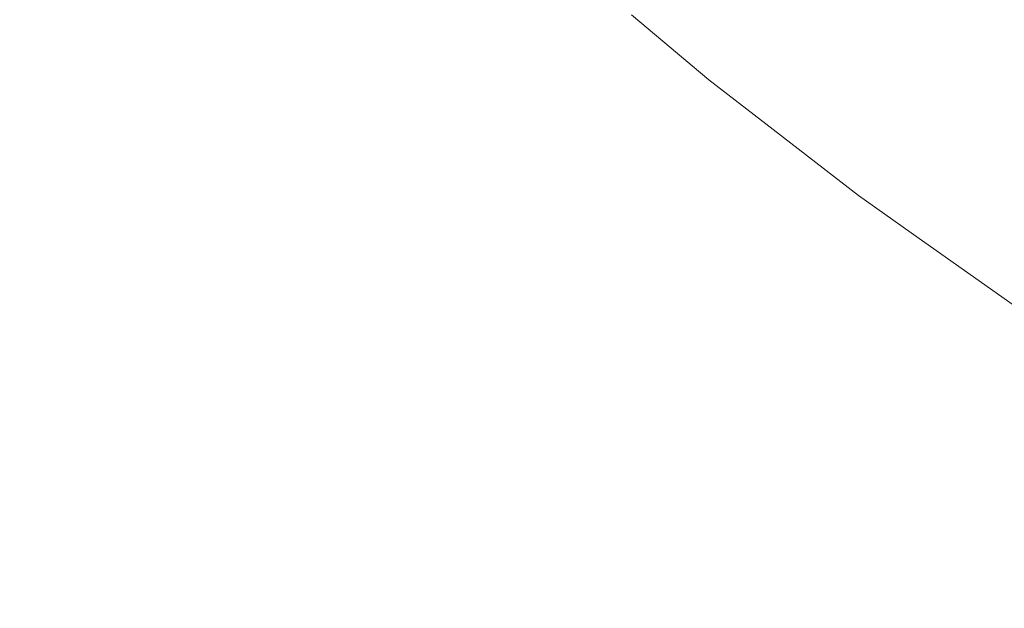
# Model space of a CAD drawing. Header units: centimetres. Extents: x -26 to 27.3, y 37.2 to 39.
# Tile 125 of 256: x -8.0163 to -7.9721, y 37.5208 to 37.5472. Entities that reach past the tile are written whole.
import ezdxf

# ---------------------------------------------------------------- set-up
doc = ezdxf.new("R2010")
doc.units = ezdxf.units.CM
doc.header["$LTSCALE"] = 2.54
doc.layers.add('Lucido design-1', color=7, linetype='Continuous')

# ---------------------------------------------------------------- blocks, each defined once
blk = doc.blocks.new('Gruppo-6-1')
at = {"color": 7, "linetype": 'Continuous', "lineweight": 9}
for points in [[(-25.859734, 38.900112, -349.282667), (-25.859734, 37.300112, -349.282667), (27.240266, 37.300112, -349.282667), (27.240266, 38.900112, -349.282667)], [(-25.859734, 38.900112, -373.24943), (-25.859734, 37.300112, -373.24943), (27.240266, 37.300112, -373.24943), (27.240266, 38.900112, -373.24943)]]:
    blk.add_3dface(points, dxfattribs=at)
for points, invisible_edges in [([(-8.006665, 37.546807, -350.030801), (-8.013039, 37.553181, -350.030801), (-8.011685, 37.554479, -350.027215), (-8.005367, 37.548161, -350.027215)], 15), ([(-8.006665, 37.546807, -373.997564), (-8.013039, 37.553181, -373.997564), (-8.011685, 37.554479, -373.993978), (-8.005367, 37.548161, -373.993978)], 15), ([(-7.994825, 37.546618, -350.012247), (-8.001218, 37.55249, -350.012247), (-8.000448, 37.553293, -350.00838), (-7.99409, 37.547453, -350.00838)], 15), ([(-7.994825, 37.546618, -373.97901), (-8.001218, 37.55249, -373.97901), (-8.000448, 37.553293, -373.975143), (-7.99409, 37.547453, -373.975143)], 15), ([(-8.008063, 37.545348, -350.034311), (-8.014498, 37.551782, -350.034311), (-8.013039, 37.553181, -350.030801), (-8.006665, 37.546807, -350.030801)], 15), ([(-8.008063, 37.545348, -374.001074), (-8.014498, 37.551782, -374.001074), (-8.013039, 37.553181, -373.997564), (-8.006665, 37.546807, -373.997564)], 15), ([(-7.983435, 37.546911, -349.757992), (-7.989826, 37.552299, -349.757992), (-7.989103, 37.553119, -349.754038), (-7.982748, 37.547761, -349.754038)], 15), ([(-7.983435, 37.546911, -373.724755), (-7.989826, 37.552299, -373.724755), (-7.989103, 37.553119, -373.720802), (-7.982748, 37.547761, -373.720802)], 15), ([(-7.995663, 37.545666, -350.01607), (-8.002096, 37.551574, -350.01607), (-8.001218, 37.55249, -350.012247), (-7.994825, 37.546618, -350.012247)], 15), ([(-7.995663, 37.545666, -373.982833), (-8.002096, 37.551574, -373.982833), (-8.001218, 37.55249, -373.97901), (-7.994825, 37.546618, -373.97901)], 15), ([(-7.973646, 37.546093, -349.742473), (-7.98008, 37.551066, -349.742473), (-7.978992, 37.552413, -349.738739), (-7.972616, 37.547485, -349.738739)], 15), ([(-7.973646, 37.546093, -373.709236), (-7.98008, 37.551066, -373.709236), (-7.978992, 37.552413, -373.705502), (-7.972616, 37.547485, -373.705502)], 15), ([(-7.984019, 37.546187, -349.761983), (-7.99044, 37.551601, -349.761983), (-7.989826, 37.552299, -349.757992), (-7.983435, 37.546911, -349.757992)], 15), ([(-7.984019, 37.546187, -373.728746), (-7.99044, 37.551601, -373.728746), (-7.989826, 37.552299, -373.724755), (-7.983435, 37.546911, -373.724755)], 15), ([(-8.009561, 37.543785, -350.037741), (-8.01606, 37.550285, -350.037741), (-8.014498, 37.551782, -350.034311), (-8.008063, 37.545348, -350.034311)], 15), ([(-8.009561, 37.543785, -374.004504), (-8.01606, 37.550285, -374.004504), (-8.014498, 37.551782, -374.001074), (-8.008063, 37.545348, -374.001074)], 15), ([(-7.996604, 37.544597, -350.019843), (-8.003081, 37.550546, -350.019843), (-8.002096, 37.551574, -350.01607), (-7.995663, 37.545666, -350.01607)], 15), ([(-7.996604, 37.544597, -373.986606), (-8.003081, 37.550546, -373.986606), (-8.002096, 37.551574, -373.982833), (-7.995663, 37.545666, -373.982833)], 15), ([(-7.9845, 37.545592, -349.766006), (-7.990945, 37.551027, -349.766006), (-7.99044, 37.551601, -349.761983), (-7.984019, 37.546187, -349.761983)], 15), ([(-7.9845, 37.545592, -373.732769), (-7.990945, 37.551027, -373.732769), (-7.99044, 37.551601, -373.728746), (-7.984019, 37.546187, -373.728746)], 15), ([(-7.984876, 37.545126, -349.770053), (-7.991341, 37.550577, -349.770053), (-7.990945, 37.551027, -349.766006), (-7.9845, 37.545592, -349.766006)], 15), ([(-7.984876, 37.545126, -373.736816), (-7.991341, 37.550577, -373.736816), (-7.990945, 37.551027, -373.732769), (-7.9845, 37.545592, -373.732769)], 15), ([(-7.974582, 37.544826, -349.746272), (-7.981069, 37.549841, -349.746272), (-7.98008, 37.551066, -349.742473), (-7.973646, 37.546093, -349.742473)], 15), ([(-7.974582, 37.544826, -373.713035), (-7.981069, 37.549841, -373.713035), (-7.98008, 37.551066, -373.709236), (-7.973646, 37.546093, -373.709236)], 15), ([(-8.011155, 37.542122, -350.041082), (-8.017724, 37.548691, -350.041082), (-8.01606, 37.550285, -350.037741), (-8.009561, 37.543785, -350.037741)], 15), ([(-8.011155, 37.542122, -374.007845), (-8.017724, 37.548691, -374.007845), (-8.01606, 37.550285, -374.004504), (-8.009561, 37.543785, -374.004504)], 15), ([(-7.997645, 37.543414, -350.02356), (-8.004172, 37.549408, -350.02356), (-8.003081, 37.550546, -350.019843), (-7.996604, 37.544597, -350.019843)], 15), ([(-7.997645, 37.543414, -373.990324), (-8.004172, 37.549408, -373.990324), (-8.003081, 37.550546, -373.986606), (-7.996604, 37.544597, -373.986606)], 15), ([(-7.985315, 37.544583, -349.778192), (-7.991802, 37.550053, -349.778192), (-7.991627, 37.550252, -349.774117), (-7.985148, 37.54479, -349.774117)], 15), ([(-7.985315, 37.544583, -373.744955), (-7.991802, 37.550053, -373.744955), (-7.991627, 37.550252, -373.74088), (-7.985148, 37.54479, -373.74088)], 15), ([(-7.985148, 37.54479, -349.774117), (-7.991627, 37.550252, -349.774117), (-7.991341, 37.550577, -349.770053), (-7.984876, 37.545126, -349.770053)], 15), ([(-7.985148, 37.54479, -373.74088), (-7.991627, 37.550252, -373.74088), (-7.991341, 37.550577, -373.736816), (-7.984876, 37.545126, -373.736816)], 15), ([(-7.985689, 37.544119, -349.992612), (-7.992196, 37.549605, -349.992612), (-7.991986, 37.549844, -349.988627), (-7.985489, 37.544367, -349.988627)], 15), ([(-7.985689, 37.544119, -373.959375), (-7.992196, 37.549605, -373.959375), (-7.991986, 37.549844, -373.95539), (-7.985489, 37.544367, -373.95539)], 15), ([(-7.985489, 37.544367, -349.988627), (-7.991986, 37.549844, -349.988627), (-7.991881, 37.549963, -349.984639), (-7.98539, 37.54449, -349.984639)], 15), ([(-7.985489, 37.544367, -373.95539), (-7.991986, 37.549844, -373.95539), (-7.991881, 37.549963, -373.951402), (-7.98539, 37.54449, -373.951402)], 15), ([(-7.988844, 37.547427, -349.982667), (-7.985378, 37.544505, -349.982667), (-7.98539, 37.54449, -349.984639), (-7.991881, 37.549963, -349.984639)], 14), ([(-7.988844, 37.547427, -373.94943), (-7.985378, 37.544505, -373.94943), (-7.98539, 37.54449, -373.951402), (-7.991881, 37.549963, -373.951402)], 14), ([(-7.985377, 37.544506, -349.782122), (-7.991868, 37.549979, -349.782122), (-7.991802, 37.550053, -349.778192), (-7.985315, 37.544583, -349.778192)], 15), ([(-7.985377, 37.544506, -373.748885), (-7.991868, 37.549979, -373.748885), (-7.991802, 37.550053, -373.744955), (-7.985315, 37.544583, -373.744955)], 15), ([(-7.991868, 37.549979, -349.782122), (-7.985377, 37.544506, -349.782122), (-7.985378, 37.544505, -349.782667), (-7.988844, 37.547427, -349.782667)], 11), ([(-7.991868, 37.549979, -373.748885), (-7.985377, 37.544506, -373.748885), (-7.985378, 37.544505, -373.74943), (-7.988844, 37.547427, -373.74943)], 11), ([(-7.975425, 37.543687, -349.75013), (-7.981959, 37.548738, -349.75013), (-7.981069, 37.549841, -349.746272), (-7.974582, 37.544826, -349.746272)], 15), ([(-7.975425, 37.543687, -373.716893), (-7.981959, 37.548738, -373.716893), (-7.981069, 37.549841, -373.713035), (-7.974582, 37.544826, -373.713035)], 15), ([(-7.998787, 37.542117, -350.027215), (-8.005367, 37.548161, -350.027215), (-8.004172, 37.549408, -350.02356), (-7.997645, 37.543414, -350.02356)], 15), ([(-7.998787, 37.542117, -373.993978), (-8.005367, 37.548161, -373.993978), (-8.004172, 37.549408, -373.990324), (-7.997645, 37.543414, -373.990324)], 15), ([(-7.985989, 37.543747, -349.996586), (-7.992512, 37.549247, -349.996586), (-7.992196, 37.549605, -349.992612), (-7.985689, 37.544119, -349.992612)], 15), ([(-7.985989, 37.543747, -373.963349), (-7.992512, 37.549247, -373.963349), (-7.992196, 37.549605, -373.959375), (-7.985689, 37.544119, -373.959375)], 15), ([(-7.98639, 37.543252, -350.000543), (-7.992933, 37.548768, -350.000543), (-7.992512, 37.549247, -349.996586), (-7.985989, 37.543747, -349.996586)], 15), ([(-7.98639, 37.543252, -373.967306), (-7.992933, 37.548768, -373.967306), (-7.992512, 37.549247, -373.963349), (-7.985989, 37.543747, -373.963349)], 15), ([(-7.966037, 37.542832, -349.738739), (-7.972616, 37.547485, -349.738739), (-7.971495, 37.549001, -349.735076), (-7.964981, 37.544394, -349.735076)], 15), ([(-7.966037, 37.542832, -373.705502), (-7.972616, 37.547485, -373.705502), (-7.971495, 37.549001, -373.701839), (-7.964981, 37.544394, -373.701839)], 15), ([(-8.012869, 37.540334, -350.044379), (-8.019512, 37.546977, -350.044379), (-8.017724, 37.548691, -350.041082), (-8.011155, 37.542122, -350.041082)], 15), ([(-8.012869, 37.540334, -374.011142), (-8.019512, 37.546977, -374.011142), (-8.017724, 37.548691, -374.007845), (-8.011155, 37.542122, -374.007845)], 15), ([(-7.98689, 37.542632, -350.004477), (-7.993459, 37.54817, -350.004477), (-7.992933, 37.548768, -350.000543), (-7.98639, 37.543252, -350.000543)], 15), ([(-7.98689, 37.542632, -373.97124), (-7.993459, 37.54817, -373.97124), (-7.992933, 37.548768, -373.967306), (-7.98639, 37.543252, -373.967306)], 15), ([(-7.976172, 37.542678, -349.754038), (-7.982748, 37.547761, -349.754038), (-7.981959, 37.548738, -349.75013), (-7.975425, 37.543687, -349.75013)], 15), ([(-7.976172, 37.542678, -373.720802), (-7.982748, 37.547761, -373.720802), (-7.981959, 37.548738, -373.716893), (-7.975425, 37.543687, -373.716893)], 15), ([(-8.000026, 37.540709, -350.030801), (-8.006665, 37.546807, -350.030801), (-8.005367, 37.548161, -350.027215), (-7.998787, 37.542117, -350.027215)], 15), ([(-8.000026, 37.540709, -373.997564), (-8.006665, 37.546807, -373.997564), (-8.005367, 37.548161, -373.993978), (-7.998787, 37.542117, -373.993978)], 15), ([(-7.98749, 37.541889, -350.00838), (-7.99409, 37.547453, -350.00838), (-7.993459, 37.54817, -350.004477), (-7.98689, 37.542632, -350.004477)], 15), ([(-7.98749, 37.541889, -373.975143), (-7.99409, 37.547453, -373.975143), (-7.993459, 37.54817, -373.97124), (-7.98689, 37.542632, -373.97124)], 15), ([(-7.976822, 37.541799, -349.757992), (-7.983435, 37.546911, -349.757992), (-7.982748, 37.547761, -349.754038), (-7.976172, 37.542678, -349.754038)], 15), ([(-7.976822, 37.541799, -373.724755), (-7.983435, 37.546911, -373.724755), (-7.982748, 37.547761, -373.720802), (-7.976172, 37.542678, -373.720802)], 15), ([(-7.988189, 37.541023, -350.012247), (-7.994825, 37.546618, -350.012247), (-7.99409, 37.547453, -350.00838), (-7.98749, 37.541889, -350.00838)], 15), ([(-7.988189, 37.541023, -373.97901), (-7.994825, 37.546618, -373.97901), (-7.99409, 37.547453, -373.975143), (-7.98749, 37.541889, -373.975143)], 15), ([(-7.985378, 37.544505, -349.982667), (-7.988844, 37.547427, -349.982667), (-7.988844, 37.547427, -349.782667), (-7.985378, 37.544505, -349.782667)], 10), ([(-7.985378, 37.544505, -373.94943), (-7.988844, 37.547427, -373.94943), (-7.988844, 37.547427, -373.74943), (-7.985378, 37.544505, -373.74943)], 10), ([(-7.967006, 37.541397, -349.742473), (-7.973646, 37.546093, -349.742473), (-7.972616, 37.547485, -349.738739), (-7.966037, 37.542832, -349.738739)], 15), ([(-7.967006, 37.541397, -373.709236), (-7.973646, 37.546093, -373.709236), (-7.972616, 37.547485, -373.705502), (-7.966037, 37.542832, -373.705502)], 15), ([(-8.01465, 37.538475, -350.047528), (-8.021371, 37.545195, -350.047528), (-8.019512, 37.546977, -350.044379), (-8.012869, 37.540334, -350.044379)], 15), ([(-8.01465, 37.538475, -374.014291), (-8.021371, 37.545195, -374.014291), (-8.019512, 37.546977, -374.011142), (-8.012869, 37.540334, -374.011142)], 15), ([(-8.001361, 37.539192, -350.034311), (-8.008063, 37.545348, -350.034311), (-8.006665, 37.546807, -350.030801), (-8.000026, 37.540709, -350.030801)], 15), ([(-8.001361, 37.539192, -374.001074), (-8.008063, 37.545348, -374.001074), (-8.006665, 37.546807, -373.997564), (-8.000026, 37.540709, -373.997564)], 15), ([(-7.977375, 37.541051, -349.761983), (-7.984019, 37.546187, -349.761983), (-7.983435, 37.546911, -349.757992), (-7.976822, 37.541799, -349.757992)], 15), ([(-7.977375, 37.541051, -373.728746), (-7.984019, 37.546187, -373.728746), (-7.983435, 37.546911, -373.724755), (-7.976822, 37.541799, -373.724755)], 15), ([(-7.988986, 37.540036, -350.01607), (-7.995663, 37.545666, -350.01607), (-7.994825, 37.546618, -350.012247), (-7.988189, 37.541023, -350.012247)], 15), ([(-7.988986, 37.540036, -373.982833), (-7.995663, 37.545666, -373.982833), (-7.994825, 37.546618, -373.97901), (-7.988189, 37.541023, -373.97901)], 15), ([(-7.977829, 37.540436, -349.766006), (-7.9845, 37.545592, -349.766006), (-7.984019, 37.546187, -349.761983), (-7.977375, 37.541051, -349.761983)], 15), ([(-7.977829, 37.540436, -373.732769), (-7.9845, 37.545592, -373.732769), (-7.984019, 37.546187, -373.728746), (-7.977375, 37.541051, -373.728746)], 15), ([(-7.967888, 37.540092, -349.746272), (-7.974582, 37.544826, -349.746272), (-7.973646, 37.546093, -349.742473), (-7.967006, 37.541397, -349.742473)], 15), ([(-7.967888, 37.540092, -373.713035), (-7.974582, 37.544826, -373.713035), (-7.973646, 37.546093, -373.709236), (-7.967006, 37.541397, -373.709236)], 15), ([(-8.002791, 37.537567, -350.037741), (-8.009561, 37.543785, -350.037741), (-8.008063, 37.545348, -350.034311), (-8.001361, 37.539192, -350.034311)], 15), ([(-8.002791, 37.537567, -374.004504), (-8.009561, 37.543785, -374.004504), (-8.008063, 37.545348, -374.001074), (-8.001361, 37.539192, -374.001074)], 15), ([(-7.98988, 37.538928, -350.019843), (-7.996604, 37.544597, -350.019843), (-7.995663, 37.545666, -350.01607), (-7.988986, 37.540036, -350.01607)], 15), ([(-7.98988, 37.538928, -373.986606), (-7.996604, 37.544597, -373.986606), (-7.995663, 37.545666, -373.982833), (-7.988986, 37.540036, -373.982833)], 15), ([(-7.978185, 37.539955, -349.770053), (-7.984876, 37.545126, -349.770053), (-7.9845, 37.545592, -349.766006), (-7.977829, 37.540436, -349.766006)], 15), ([(-7.978185, 37.539955, -373.736816), (-7.984876, 37.545126, -373.736816), (-7.9845, 37.545592, -373.732769), (-7.977829, 37.540436, -373.732769)], 15), ([(-8.016521, 37.536523, -350.050572), (-8.023323, 37.543325, -350.050572), (-8.021371, 37.545195, -350.047528), (-8.01465, 37.538475, -350.047528)], 15), ([(-8.016521, 37.536523, -374.017335), (-8.023323, 37.543325, -374.017335), (-8.021371, 37.545195, -374.014291), (-8.01465, 37.538475, -374.014291)], 15), ([(-7.978443, 37.539607, -349.774117), (-7.985148, 37.54479, -349.774117), (-7.984876, 37.545126, -349.770053), (-7.978185, 37.539955, -349.770053)], 15), ([(-7.978443, 37.539607, -373.74088), (-7.985148, 37.54479, -373.74088), (-7.984876, 37.545126, -373.736816), (-7.978185, 37.539955, -373.736816)], 15), ([(-7.990871, 37.537702, -350.02356), (-7.997645, 37.543414, -350.02356), (-7.996604, 37.544597, -350.019843), (-7.98988, 37.538928, -350.019843)], 15), ([(-7.990871, 37.537702, -373.990324), (-7.997645, 37.543414, -373.990324), (-7.996604, 37.544597, -373.986606), (-7.98988, 37.538928, -373.986606)], 15), ([(-7.978766, 37.53917, -349.988627), (-7.985489, 37.544367, -349.988627), (-7.98539, 37.54449, -349.984639), (-7.978672, 37.539297, -349.984639)], 15), ([(-7.978766, 37.53917, -373.95539), (-7.985489, 37.544367, -373.95539), (-7.98539, 37.54449, -373.951402), (-7.978672, 37.539297, -373.951402)], 15), ([(-7.98539, 37.54449, -349.984639), (-7.985378, 37.544505, -349.982667), (-7.982498, 37.542279, -349.982667)], 9), ([(-7.98539, 37.54449, -373.951402), (-7.985378, 37.544505, -373.94943), (-7.982498, 37.542279, -373.94943)], 9), ([(-7.982498, 37.542279, -349.982667), (-7.97866, 37.539313, -349.982667), (-7.978672, 37.539297, -349.984639), (-7.98539, 37.54449, -349.984639)], 14), ([(-7.982498, 37.542279, -373.94943), (-7.97866, 37.539313, -373.94943), (-7.978672, 37.539297, -373.951402), (-7.98539, 37.54449, -373.951402)], 14), ([(-7.982498, 37.542279, -349.782667), (-7.985378, 37.544505, -349.782667), (-7.985377, 37.544506, -349.782122)], 10), ([(-7.982498, 37.542279, -373.74943), (-7.985378, 37.544505, -373.74943), (-7.985377, 37.544506, -373.748885)], 10), ([(-7.985378, 37.544505, -349.782667), (-7.982498, 37.542279, -349.782667), (-7.982498, 37.542279, -349.982667), (-7.985378, 37.544505, -349.982667)], 10), ([(-7.985378, 37.544505, -373.74943), (-7.982498, 37.542279, -373.74943), (-7.982498, 37.542279, -373.94943), (-7.985378, 37.544505, -373.94943)], 10), ([(-7.978659, 37.539314, -349.782122), (-7.985377, 37.544506, -349.782122), (-7.985315, 37.544583, -349.778192), (-7.978601, 37.539393, -349.778192)], 15), ([(-7.978659, 37.539314, -373.748885), (-7.985377, 37.544506, -373.748885), (-7.985315, 37.544583, -373.744955), (-7.978601, 37.539393, -373.744955)], 15), ([(-7.985377, 37.544506, -349.782122), (-7.978659, 37.539314, -349.782122), (-7.97866, 37.539313, -349.782667), (-7.982498, 37.542279, -349.782667)], 11), ([(-7.985377, 37.544506, -373.748885), (-7.978659, 37.539314, -373.748885), (-7.97866, 37.539313, -373.74943), (-7.982498, 37.542279, -373.74943)], 11), ([(-7.978601, 37.539393, -349.778192), (-7.985315, 37.544583, -349.778192), (-7.985148, 37.54479, -349.774117), (-7.978443, 37.539607, -349.774117)], 15), ([(-7.978601, 37.539393, -373.744955), (-7.985315, 37.544583, -373.744955), (-7.985148, 37.54479, -373.74088), (-7.978443, 37.539607, -373.74088)], 15), ([(-7.968682, 37.538918, -349.75013), (-7.975425, 37.543687, -349.75013), (-7.974582, 37.544826, -349.746272), (-7.967888, 37.540092, -349.746272)], 15), ([(-7.968682, 37.538918, -373.716893), (-7.975425, 37.543687, -373.716893), (-7.974582, 37.544826, -373.713035), (-7.967888, 37.540092, -373.713035)], 15), ([(-7.979239, 37.53853, -349.996586), (-7.985989, 37.543747, -349.996586), (-7.985689, 37.544119, -349.992612), (-7.978955, 37.538914, -349.992612)], 15), ([(-7.979239, 37.53853, -373.963349), (-7.985989, 37.543747, -373.963349), (-7.985689, 37.544119, -373.959375), (-7.978955, 37.538914, -373.959375)], 15), ([(-7.978955, 37.538914, -349.992612), (-7.985689, 37.544119, -349.992612), (-7.985489, 37.544367, -349.988627), (-7.978766, 37.53917, -349.988627)], 15), ([(-7.978955, 37.538914, -373.959375), (-7.985689, 37.544119, -373.959375), (-7.985489, 37.544367, -373.95539), (-7.978766, 37.53917, -373.95539)], 15), ([(-8.004313, 37.535838, -350.041082), (-8.011155, 37.542122, -350.041082), (-8.009561, 37.543785, -350.037741), (-8.002791, 37.537567, -350.037741)], 15), ([(-8.004313, 37.535838, -374.007845), (-8.011155, 37.542122, -374.007845), (-8.009561, 37.543785, -374.004504), (-8.002791, 37.537567, -374.004504)], 15), ([(-7.979618, 37.538017, -350.000543), (-7.98639, 37.543252, -350.000543), (-7.985989, 37.543747, -349.996586), (-7.979239, 37.53853, -349.996586)], 15), ([(-7.979618, 37.538017, -373.967306), (-7.98639, 37.543252, -373.967306), (-7.985989, 37.543747, -373.963349), (-7.979239, 37.53853, -373.963349)], 15), ([(-7.969385, 37.537878, -349.754038), (-7.976172, 37.542678, -349.754038), (-7.975425, 37.543687, -349.75013), (-7.968682, 37.538918, -349.75013)], 15), ([(-7.969385, 37.537878, -373.720802), (-7.976172, 37.542678, -373.720802), (-7.975425, 37.543687, -373.716893), (-7.968682, 37.538918, -373.716893)], 15), ([(-7.991956, 37.536358, -350.027215), (-7.998787, 37.542117, -350.027215), (-7.997645, 37.543414, -350.02356), (-7.990871, 37.537702, -350.02356)], 15), ([(-7.991956, 37.536358, -373.993978), (-7.998787, 37.542117, -373.993978), (-7.997645, 37.543414, -373.990324), (-7.990871, 37.537702, -373.990324)], 15), ([(-7.980092, 37.537377, -350.004477), (-7.98689, 37.542632, -350.004477), (-7.98639, 37.543252, -350.000543), (-7.979618, 37.538017, -350.000543)], 15), ([(-7.980092, 37.537377, -373.97124), (-7.98689, 37.542632, -373.97124), (-7.98639, 37.543252, -373.967306), (-7.979618, 37.538017, -373.967306)], 15), ([(-7.98066, 37.536609, -350.00838), (-7.98749, 37.541889, -350.00838), (-7.98689, 37.542632, -350.004477), (-7.980092, 37.537377, -350.004477)], 15), ([(-7.98066, 37.536609, -373.975143), (-7.98749, 37.541889, -373.975143), (-7.98689, 37.542632, -373.97124), (-7.980092, 37.537377, -373.97124)], 15), ([(-7.97866, 37.539313, -349.982667), (-7.982498, 37.542279, -349.982667), (-7.982498, 37.542279, -349.782667), (-7.97866, 37.539313, -349.782667)], 10), ([(-7.97866, 37.539313, -373.94943), (-7.982498, 37.542279, -373.94943), (-7.982498, 37.542279, -373.74943), (-7.97866, 37.539313, -373.74943)], 10), ([(-7.969997, 37.536972, -349.757992), (-7.976822, 37.541799, -349.757992), (-7.976172, 37.542678, -349.754038), (-7.969385, 37.537878, -349.754038)], 15), ([(-7.969997, 37.536972, -373.724755), (-7.976822, 37.541799, -373.724755), (-7.976172, 37.542678, -373.720802), (-7.969385, 37.537878, -373.720802)], 15), ([(-8.00595, 37.533978, -350.044379), (-8.012869, 37.540334, -350.044379), (-8.011155, 37.542122, -350.041082), (-8.004313, 37.535838, -350.041082)], 15), ([(-8.00595, 37.533978, -374.011142), (-8.012869, 37.540334, -374.011142), (-8.011155, 37.542122, -374.007845), (-8.004313, 37.535838, -374.007845)], 15), ([(-7.993134, 37.534899, -350.030801), (-8.000026, 37.540709, -350.030801), (-7.998787, 37.542117, -350.027215), (-7.991956, 37.536358, -350.027215)], 15), ([(-7.993134, 37.534899, -373.997564), (-8.000026, 37.540709, -373.997564), (-7.998787, 37.542117, -373.993978), (-7.991956, 37.536358, -373.993978)], 15), ([(-7.981321, 37.535715, -350.012247), (-7.988189, 37.541023, -350.012247), (-7.98749, 37.541889, -350.00838), (-7.98066, 37.536609, -350.00838)], 15), ([(-7.981321, 37.535715, -373.97901), (-7.988189, 37.541023, -373.97901), (-7.98749, 37.541889, -373.975143), (-7.98066, 37.536609, -373.975143)], 15), ([(-7.970518, 37.536202, -349.761983), (-7.977375, 37.541051, -349.761983), (-7.976822, 37.541799, -349.757992), (-7.969997, 37.536972, -349.757992)], 15), ([(-7.970518, 37.536202, -373.728746), (-7.977375, 37.541051, -373.728746), (-7.976822, 37.541799, -373.724755), (-7.969997, 37.536972, -373.724755)], 15), ([(-7.982076, 37.534695, -350.01607), (-7.988986, 37.540036, -350.01607), (-7.988189, 37.541023, -350.012247), (-7.981321, 37.535715, -350.012247)], 15), ([(-7.982076, 37.534695, -373.982833), (-7.988986, 37.540036, -373.982833), (-7.988189, 37.541023, -373.97901), (-7.981321, 37.535715, -373.97901)], 15), ([(-7.970946, 37.535568, -349.766006), (-7.977829, 37.540436, -349.766006), (-7.977375, 37.541051, -349.761983), (-7.970518, 37.536202, -349.761983)], 15), ([(-7.970946, 37.535568, -373.732769), (-7.977829, 37.540436, -373.732769), (-7.977375, 37.541051, -373.728746), (-7.970518, 37.536202, -373.728746)], 15), ([(-7.994404, 37.533326, -350.034311), (-8.001361, 37.539192, -350.034311), (-8.000026, 37.540709, -350.030801), (-7.993134, 37.534899, -350.030801)], 15), ([(-7.994404, 37.533326, -374.001074), (-8.001361, 37.539192, -374.001074), (-8.000026, 37.540709, -373.997564), (-7.993134, 37.534899, -373.997564)], 15), ([(-8.007651, 37.532046, -350.047528), (-8.01465, 37.538475, -350.047528), (-8.012869, 37.540334, -350.044379), (-8.00595, 37.533978, -350.044379)], 15), ([(-8.007651, 37.532046, -374.014291), (-8.01465, 37.538475, -374.014291), (-8.012869, 37.540334, -374.011142), (-8.00595, 37.533978, -374.011142)], 15), ([(-7.971281, 37.535072, -349.770053), (-7.978185, 37.539955, -349.770053), (-7.977829, 37.540436, -349.766006), (-7.970946, 37.535568, -349.766006)], 15), ([(-7.971281, 37.535072, -373.736816), (-7.978185, 37.539955, -373.736816), (-7.977829, 37.540436, -373.732769), (-7.970946, 37.535568, -373.732769)], 15), ([(-7.982922, 37.53355, -350.019843), (-7.98988, 37.538928, -350.019843), (-7.988986, 37.540036, -350.01607), (-7.982076, 37.534695, -350.01607)], 15), ([(-7.982922, 37.53355, -373.986606), (-7.98988, 37.538928, -373.986606), (-7.988986, 37.540036, -373.982833), (-7.982076, 37.534695, -373.982833)], 15), ([(-7.971673, 37.534493, -349.778192), (-7.978601, 37.539393, -349.778192), (-7.978443, 37.539607, -349.774117), (-7.971524, 37.534713, -349.774117)], 15), ([(-7.971673, 37.534493, -373.744955), (-7.978601, 37.539393, -373.744955), (-7.978443, 37.539607, -373.74088), (-7.971524, 37.534713, -373.74088)], 15), ([(-7.971524, 37.534713, -349.774117), (-7.978443, 37.539607, -349.774117), (-7.978185, 37.539955, -349.770053), (-7.971281, 37.535072, -349.770053)], 15), ([(-7.971524, 37.534713, -373.74088), (-7.978443, 37.539607, -373.74088), (-7.978185, 37.539955, -373.736816), (-7.971281, 37.535072, -373.736816)], 15), ([(-7.995764, 37.531642, -350.037741), (-8.002791, 37.537567, -350.037741), (-8.001361, 37.539192, -350.034311), (-7.994404, 37.533326, -350.034311)], 15), ([(-7.995764, 37.531642, -374.004504), (-8.002791, 37.537567, -374.004504), (-8.001361, 37.539192, -374.001074), (-7.994404, 37.533326, -374.001074)], 15), ([(-7.972006, 37.533999, -349.992612), (-7.978955, 37.538914, -349.992612), (-7.978766, 37.53917, -349.988627), (-7.971828, 37.534263, -349.988627)], 15), ([(-7.972006, 37.533999, -373.959375), (-7.978955, 37.538914, -373.959375), (-7.978766, 37.53917, -373.95539), (-7.971828, 37.534263, -373.95539)], 15), ([(-7.971828, 37.534263, -349.988627), (-7.978766, 37.53917, -349.988627), (-7.978672, 37.539297, -349.984639), (-7.97174, 37.534394, -349.984639)], 15), ([(-7.971828, 37.534263, -373.95539), (-7.978766, 37.53917, -373.95539), (-7.978672, 37.539297, -373.951402), (-7.97174, 37.534394, -373.951402)], 15), ([(-7.978672, 37.539297, -349.984639), (-7.97866, 37.539313, -349.982667), (-7.975941, 37.537389, -349.982667)], 9), ([(-7.978672, 37.539297, -373.951402), (-7.97866, 37.539313, -373.94943), (-7.975941, 37.537389, -373.94943)], 9), ([(-7.975941, 37.537389, -349.982667), (-7.971729, 37.53441, -349.982667), (-7.97174, 37.534394, -349.984639), (-7.978672, 37.539297, -349.984639)], 14), ([(-7.975941, 37.537389, -373.94943), (-7.971729, 37.53441, -373.94943), (-7.97174, 37.534394, -373.951402), (-7.978672, 37.539297, -373.951402)], 14), ([(-7.975941, 37.537389, -349.782667), (-7.97866, 37.539313, -349.782667), (-7.978659, 37.539314, -349.782122)], 10), ([(-7.975941, 37.537389, -373.74943), (-7.97866, 37.539313, -373.74943), (-7.978659, 37.539314, -373.748885)], 10), ([(-7.97866, 37.539313, -349.782667), (-7.975941, 37.537389, -349.782667), (-7.975941, 37.537389, -349.982667), (-7.97866, 37.539313, -349.982667)], 10), ([(-7.97866, 37.539313, -373.74943), (-7.975941, 37.537389, -373.74943), (-7.975941, 37.537389, -373.94943), (-7.97866, 37.539313, -373.94943)], 10), ([(-7.971728, 37.534411, -349.782122), (-7.978659, 37.539314, -349.782122), (-7.978601, 37.539393, -349.778192), (-7.971673, 37.534493, -349.778192)], 15), ([(-7.971728, 37.534411, -373.748885), (-7.978659, 37.539314, -373.748885), (-7.978601, 37.539393, -373.744955), (-7.971673, 37.534493, -373.744955)], 15), ([(-7.978659, 37.539314, -349.782122), (-7.971728, 37.534411, -349.782122), (-7.971729, 37.53441, -349.782667), (-7.975941, 37.537389, -349.782667)], 11), ([(-7.978659, 37.539314, -373.748885), (-7.971728, 37.534411, -373.748885), (-7.971729, 37.53441, -373.74943), (-7.975941, 37.537389, -373.74943)], 11), ([(-7.98386, 37.532283, -350.02356), (-7.990871, 37.537702, -350.02356), (-7.98988, 37.538928, -350.019843), (-7.982922, 37.53355, -350.019843)], 15), ([(-7.98386, 37.532283, -373.990324), (-7.990871, 37.537702, -373.990324), (-7.98988, 37.538928, -373.986606), (-7.982922, 37.53355, -373.986606)], 15), ([(-7.972274, 37.533604, -349.996586), (-7.979239, 37.53853, -349.996586), (-7.978955, 37.538914, -349.992612), (-7.972006, 37.533999, -349.992612)], 15), ([(-7.972274, 37.533604, -373.963349), (-7.979239, 37.53853, -373.963349), (-7.978955, 37.538914, -373.959375), (-7.972006, 37.533999, -373.959375)], 15), ([(-8.009437, 37.530016, -350.050572), (-8.016521, 37.536523, -350.050572), (-8.01465, 37.538475, -350.047528), (-8.007651, 37.532046, -350.047528)], 15), ([(-8.009437, 37.530016, -374.017335), (-8.016521, 37.536523, -374.017335), (-8.01465, 37.538475, -374.014291), (-8.007651, 37.532046, -374.014291)], 15), ([(-7.972631, 37.533075, -350.000543), (-7.979618, 37.538017, -350.000543), (-7.979239, 37.53853, -349.996586), (-7.972274, 37.533604, -349.996586)], 15), ([(-7.972631, 37.533075, -373.967306), (-7.979618, 37.538017, -373.967306), (-7.979239, 37.53853, -373.963349), (-7.972274, 37.533604, -373.963349)], 15), ([(-7.973077, 37.532416, -350.004477), (-7.980092, 37.537377, -350.004477), (-7.979618, 37.538017, -350.000543), (-7.972631, 37.533075, -350.000543)], 15), ([(-7.973077, 37.532416, -373.97124), (-7.980092, 37.537377, -373.97124), (-7.979618, 37.538017, -373.967306), (-7.972631, 37.533075, -373.967306)], 15), ([(-7.997211, 37.52985, -350.041082), (-8.004313, 37.535838, -350.041082), (-8.002791, 37.537567, -350.037741), (-7.995764, 37.531642, -350.037741)], 15), ([(-7.997211, 37.52985, -374.007845), (-8.004313, 37.535838, -374.007845), (-8.002791, 37.537567, -374.004504), (-7.995764, 37.531642, -374.004504)], 15), ([(-7.984887, 37.530894, -350.027215), (-7.991956, 37.536358, -350.027215), (-7.990871, 37.537702, -350.02356), (-7.98386, 37.532283, -350.02356)], 15), ([(-7.984887, 37.530894, -373.993978), (-7.991956, 37.536358, -373.993978), (-7.990871, 37.537702, -373.990324), (-7.98386, 37.532283, -373.990324)], 15), ([(-7.971729, 37.53441, -349.982667), (-7.975941, 37.537389, -349.982667), (-7.975941, 37.537389, -349.782667), (-7.971729, 37.53441, -349.782667)], 10), ([(-7.971729, 37.53441, -373.94943), (-7.975941, 37.537389, -373.94943), (-7.975941, 37.537389, -373.74943), (-7.971729, 37.53441, -373.74943)], 10), ([(-7.973612, 37.531624, -350.00838), (-7.98066, 37.536609, -350.00838), (-7.980092, 37.537377, -350.004477), (-7.973077, 37.532416, -350.004477)], 15), ([(-7.973612, 37.531624, -373.975143), (-7.98066, 37.536609, -373.975143), (-7.980092, 37.537377, -373.97124), (-7.973077, 37.532416, -373.97124)], 15), ([(-8.011305, 37.527894, -350.053507), (-8.018478, 37.534482, -350.053507), (-8.016521, 37.536523, -350.050572), (-8.009437, 37.530016, -350.050572)], 15), ([(-8.011305, 37.527894, -374.02027), (-8.018478, 37.534482, -374.02027), (-8.016521, 37.536523, -374.017335), (-8.009437, 37.530016, -374.017335)], 15), ([(-7.974235, 37.530702, -350.012247), (-7.981321, 37.535715, -350.012247), (-7.98066, 37.536609, -350.00838), (-7.973612, 37.531624, -350.00838)], 15), ([(-7.974235, 37.530702, -373.97901), (-7.981321, 37.535715, -373.97901), (-7.98066, 37.536609, -373.975143), (-7.973612, 37.531624, -373.975143)], 15), ([(-7.986002, 37.529386, -350.030801), (-7.993134, 37.534899, -350.030801), (-7.991956, 37.536358, -350.027215), (-7.984887, 37.530894, -350.027215)], 15), ([(-7.986002, 37.529386, -373.997564), (-7.993134, 37.534899, -373.997564), (-7.991956, 37.536358, -373.993978), (-7.984887, 37.530894, -373.993978)], 15), ([(-7.998767, 37.527923, -350.044379), (-8.00595, 37.533978, -350.044379), (-8.004313, 37.535838, -350.041082), (-7.997211, 37.52985, -350.041082)], 15), ([(-7.998767, 37.527923, -374.011142), (-8.00595, 37.533978, -374.011142), (-8.004313, 37.535838, -374.007845), (-7.997211, 37.52985, -374.007845)], 15), ([(-7.974945, 37.529651, -350.01607), (-7.982076, 37.534695, -350.01607), (-7.981321, 37.535715, -350.012247), (-7.974235, 37.530702, -350.012247)], 15), ([(-7.974945, 37.529651, -373.982833), (-7.982076, 37.534695, -373.982833), (-7.981321, 37.535715, -373.97901), (-7.974235, 37.530702, -373.97901)], 15), ([(-7.987204, 37.527761, -350.034311), (-7.994404, 37.533326, -350.034311), (-7.993134, 37.534899, -350.030801), (-7.986002, 37.529386, -350.030801)], 15), ([(-7.987204, 37.527761, -374.001074), (-7.994404, 37.533326, -374.001074), (-7.993134, 37.534899, -373.997564), (-7.986002, 37.529386, -373.997564)], 15), ([(-8.013253, 37.525681, -350.056326), (-8.020517, 37.532353, -350.056326), (-8.018478, 37.534482, -350.053507), (-8.011305, 37.527894, -350.053507)], 15), ([(-8.013253, 37.525681, -374.02309), (-8.020517, 37.532353, -374.02309), (-8.018478, 37.534482, -374.02027), (-8.011305, 37.527894, -374.02027)], 15), ([(-7.975742, 37.528472, -350.019843), (-7.982922, 37.53355, -350.019843), (-7.982076, 37.534695, -350.01607), (-7.974945, 37.529651, -350.01607)], 15), ([(-7.975742, 37.528472, -373.986606), (-7.982922, 37.53355, -373.986606), (-7.982076, 37.534695, -373.982833), (-7.974945, 37.529651, -373.982833)], 15), ([(-8.000385, 37.525919, -350.047528), (-8.007651, 37.532046, -350.047528), (-8.00595, 37.533978, -350.044379), (-7.998767, 37.527923, -350.044379)], 15), ([(-8.000385, 37.525919, -374.014291), (-8.007651, 37.532046, -374.014291), (-8.00595, 37.533978, -374.011142), (-7.998767, 37.527923, -374.011142)], 15), ([(-7.965106, 37.528977, -349.996586), (-7.972274, 37.533604, -349.996586), (-7.972006, 37.533999, -349.992612), (-7.964855, 37.529384, -349.992612)], 15), ([(-7.965106, 37.528977, -373.963349), (-7.972274, 37.533604, -373.963349), (-7.972006, 37.533999, -373.959375), (-7.964855, 37.529384, -373.959375)], 15), ([(-7.976625, 37.527166, -350.02356), (-7.98386, 37.532283, -350.02356), (-7.982922, 37.53355, -350.019843), (-7.975742, 37.528472, -350.019843)], 15), ([(-7.976625, 37.527166, -373.990324), (-7.98386, 37.532283, -373.990324), (-7.982922, 37.53355, -373.986606), (-7.975742, 37.528472, -373.986606)], 15), ([(-7.96544, 37.528435, -350.000543), (-7.972631, 37.533075, -350.000543), (-7.972274, 37.533604, -349.996586), (-7.965106, 37.528977, -349.996586)], 15), ([(-7.96544, 37.528435, -373.967306), (-7.972631, 37.533075, -373.967306), (-7.972274, 37.533604, -373.963349), (-7.965106, 37.528977, -373.963349)], 15), ([(-7.988491, 37.526021, -350.037741), (-7.995764, 37.531642, -350.037741), (-7.994404, 37.533326, -350.034311), (-7.987204, 37.527761, -350.034311)], 15), ([(-7.988491, 37.526021, -374.004504), (-7.995764, 37.531642, -374.004504), (-7.994404, 37.533326, -374.001074), (-7.987204, 37.527761, -374.001074)], 15), ([(-7.965857, 37.527756, -350.004477), (-7.973077, 37.532416, -350.004477), (-7.972631, 37.533075, -350.000543), (-7.96544, 37.528435, -350.000543)], 15), ([(-7.965857, 37.527756, -373.97124), (-7.973077, 37.532416, -373.97124), (-7.972631, 37.533075, -373.967306), (-7.96544, 37.528435, -373.967306)], 15), ([(-8.015277, 37.523381, -350.059026), (-8.022637, 37.530142, -350.059026), (-8.020517, 37.532353, -350.056326), (-8.013253, 37.525681, -350.056326)], 15), ([(-8.015277, 37.523381, -374.025789), (-8.022637, 37.530142, -374.025789), (-8.020517, 37.532353, -374.02309), (-8.013253, 37.525681, -374.02309)], 15), ([(-7.977592, 37.525735, -350.027215), (-7.984887, 37.530894, -350.027215), (-7.98386, 37.532283, -350.02356), (-7.976625, 37.527166, -350.02356)], 15), ([(-7.977592, 37.525735, -373.993978), (-7.984887, 37.530894, -373.993978), (-7.98386, 37.532283, -373.990324), (-7.976625, 37.527166, -373.990324)], 15), ([(-7.966358, 37.526943, -350.00838), (-7.973612, 37.531624, -350.00838), (-7.973077, 37.532416, -350.004477), (-7.965857, 37.527756, -350.004477)], 15), ([(-7.966358, 37.526943, -373.975143), (-7.973612, 37.531624, -373.975143), (-7.973077, 37.532416, -373.97124), (-7.965857, 37.527756, -373.97124)], 15), ([(-8.002083, 37.523816, -350.050572), (-8.009437, 37.530016, -350.050572), (-8.007651, 37.532046, -350.047528), (-8.000385, 37.525919, -350.047528)], 15), ([(-8.002083, 37.523816, -374.017335), (-8.009437, 37.530016, -374.017335), (-8.007651, 37.532046, -374.014291), (-8.000385, 37.525919, -374.014291)], 15), ([(-7.989861, 37.524169, -350.041082), (-7.997211, 37.52985, -350.041082), (-7.995764, 37.531642, -350.037741), (-7.988491, 37.526021, -350.037741)], 15), ([(-7.989861, 37.524169, -374.007845), (-7.997211, 37.52985, -374.007845), (-7.995764, 37.531642, -374.004504), (-7.988491, 37.526021, -374.004504)], 15), ([(-7.966941, 37.525996, -350.012247), (-7.974235, 37.530702, -350.012247), (-7.973612, 37.531624, -350.00838), (-7.966358, 37.526943, -350.00838)], 15), ([(-7.966941, 37.525996, -373.97901), (-7.974235, 37.530702, -373.97901), (-7.973612, 37.531624, -373.975143), (-7.966358, 37.526943, -373.975143)], 15), ([(-7.978642, 37.524181, -350.030801), (-7.986002, 37.529386, -350.030801), (-7.984887, 37.530894, -350.027215), (-7.977592, 37.525735, -350.027215)], 15), ([(-7.978642, 37.524181, -373.997564), (-7.986002, 37.529386, -373.997564), (-7.984887, 37.530894, -373.993978), (-7.977592, 37.525735, -373.993978)], 15), ([(-7.967607, 37.524915, -350.01607), (-7.974945, 37.529651, -350.01607), (-7.974235, 37.530702, -350.012247), (-7.966941, 37.525996, -350.012247)], 15), ([(-7.967607, 37.524915, -373.982833), (-7.974945, 37.529651, -373.982833), (-7.974235, 37.530702, -373.97901), (-7.966941, 37.525996, -373.97901)], 15), ([(-8.017374, 37.520998, -350.061601), (-8.024833, 37.52785, -350.061601), (-8.022637, 37.530142, -350.059026), (-8.015277, 37.523381, -350.059026)], 15), ([(-8.017374, 37.520998, -374.028364), (-8.024833, 37.52785, -374.028364), (-8.022637, 37.530142, -374.025789), (-8.015277, 37.523381, -374.025789)], 15), ([(-8.003859, 37.521616, -350.053507), (-8.011305, 37.527894, -350.053507), (-8.009437, 37.530016, -350.050572), (-8.002083, 37.523816, -350.050572)], 15), ([(-8.003859, 37.521616, -374.02027), (-8.011305, 37.527894, -374.02027), (-8.009437, 37.530016, -374.017335), (-8.002083, 37.523816, -374.017335)], 15), ([(-7.991334, 37.522177, -350.044379), (-7.998767, 37.527923, -350.044379), (-7.997211, 37.52985, -350.041082), (-7.989861, 37.524169, -350.041082)], 15), ([(-7.991334, 37.522177, -374.011142), (-7.998767, 37.527923, -374.011142), (-7.997211, 37.52985, -374.007845), (-7.989861, 37.524169, -374.007845)], 15), ([(-7.968353, 37.523703, -350.019843), (-7.975742, 37.528472, -350.019843), (-7.974945, 37.529651, -350.01607), (-7.967607, 37.524915, -350.01607)], 15), ([(-7.968353, 37.523703, -373.986606), (-7.975742, 37.528472, -373.986606), (-7.974945, 37.529651, -373.982833), (-7.967607, 37.524915, -373.982833)], 15), ([(-7.979774, 37.522506, -350.034311), (-7.987204, 37.527761, -350.034311), (-7.986002, 37.529386, -350.030801), (-7.978642, 37.524181, -350.030801)], 15), ([(-7.979774, 37.522506, -374.001074), (-7.987204, 37.527761, -374.001074), (-7.986002, 37.529386, -373.997564), (-7.978642, 37.524181, -373.997564)], 15), ([(-7.96918, 37.522361, -350.02356), (-7.976625, 37.527166, -350.02356), (-7.975742, 37.528472, -350.019843), (-7.968353, 37.523703, -350.019843)], 15), ([(-7.96918, 37.522361, -373.990324), (-7.976625, 37.527166, -373.990324), (-7.975742, 37.528472, -373.986606), (-7.968353, 37.523703, -373.986606)], 15), ([(-8.005711, 37.519322, -350.056326), (-8.013253, 37.525681, -350.056326), (-8.011305, 37.527894, -350.053507), (-8.003859, 37.521616, -350.053507)], 15), ([(-8.005711, 37.519322, -374.02309), (-8.013253, 37.525681, -374.02309), (-8.011305, 37.527894, -374.02027), (-8.003859, 37.521616, -374.02027)], 15), ([(-7.992865, 37.520107, -350.047528), (-8.000385, 37.525919, -350.047528), (-7.998767, 37.527923, -350.044379), (-7.991334, 37.522177, -350.044379)], 15), ([(-7.992865, 37.520107, -374.014291), (-8.000385, 37.525919, -374.014291), (-7.998767, 37.527923, -374.011142), (-7.991334, 37.522177, -374.011142)], 15), ([(-7.980986, 37.520713, -350.037741), (-7.988491, 37.526021, -350.037741), (-7.987204, 37.527761, -350.034311), (-7.979774, 37.522506, -350.034311)], 15), ([(-7.980986, 37.520713, -374.004504), (-7.988491, 37.526021, -374.004504), (-7.987204, 37.527761, -374.001074), (-7.979774, 37.522506, -374.001074)], 15), ([(-7.970085, 37.52089, -350.027215), (-7.977592, 37.525735, -350.027215), (-7.976625, 37.527166, -350.02356), (-7.96918, 37.522361, -350.02356)], 15), ([(-7.970085, 37.52089, -373.993978), (-7.977592, 37.525735, -373.993978), (-7.976625, 37.527166, -373.990324), (-7.96918, 37.522361, -373.990324)], 15), ([(-7.994472, 37.517933, -350.050572), (-8.002083, 37.523816, -350.050572), (-8.000385, 37.525919, -350.047528), (-7.992865, 37.520107, -350.047528)], 15), ([(-7.994472, 37.517933, -374.017335), (-8.002083, 37.523816, -374.017335), (-8.000385, 37.525919, -374.014291), (-7.992865, 37.520107, -374.014291)], 15), ([(-7.982276, 37.518804, -350.041082), (-7.989861, 37.524169, -350.041082), (-7.988491, 37.526021, -350.037741), (-7.980986, 37.520713, -350.037741)], 15), ([(-7.982276, 37.518804, -374.007845), (-7.989861, 37.524169, -374.007845), (-7.988491, 37.526021, -374.004504), (-7.980986, 37.520713, -374.004504)], 15), ([(-8.007636, 37.516939, -350.059026), (-8.015277, 37.523381, -350.059026), (-8.013253, 37.525681, -350.056326), (-8.005711, 37.519322, -350.056326)], 15), ([(-8.007636, 37.516939, -374.025789), (-8.015277, 37.523381, -374.025789), (-8.013253, 37.525681, -374.02309), (-8.005711, 37.519322, -374.02309)], 15), ([(-7.971069, 37.519293, -350.030801), (-7.978642, 37.524181, -350.030801), (-7.977592, 37.525735, -350.027215), (-7.970085, 37.52089, -350.027215)], 15), ([(-7.971069, 37.519293, -373.997564), (-7.978642, 37.524181, -373.997564), (-7.977592, 37.525735, -373.993978), (-7.970085, 37.52089, -373.993978)], 15), ([(-7.983663, 37.516752, -350.044379), (-7.991334, 37.522177, -350.044379), (-7.989861, 37.524169, -350.041082), (-7.982276, 37.518804, -350.041082)], 15), ([(-7.983663, 37.516752, -374.011142), (-7.991334, 37.522177, -374.011142), (-7.989861, 37.524169, -374.007845), (-7.982276, 37.518804, -374.007845)], 15), ([(-7.972128, 37.517571, -350.034311), (-7.979774, 37.522506, -350.034311), (-7.978642, 37.524181, -350.030801), (-7.971069, 37.519293, -350.030801)], 15), ([(-7.972128, 37.517571, -374.001074), (-7.979774, 37.522506, -374.001074), (-7.978642, 37.524181, -373.997564), (-7.971069, 37.519293, -373.997564)], 15), ([(-7.996154, 37.51566, -350.053507), (-8.003859, 37.521616, -350.053507), (-8.002083, 37.523816, -350.050572), (-7.994472, 37.517933, -350.050572)], 15), ([(-7.996154, 37.51566, -374.02027), (-8.003859, 37.521616, -374.02027), (-8.002083, 37.523816, -374.017335), (-7.994472, 37.517933, -374.017335)], 15), ([(-8.00963, 37.514469, -350.061601), (-8.017374, 37.520998, -350.061601), (-8.015277, 37.523381, -350.059026), (-8.007636, 37.516939, -350.059026)], 15), ([(-8.00963, 37.514469, -374.028364), (-8.017374, 37.520998, -374.028364), (-8.015277, 37.523381, -374.025789), (-8.007636, 37.516939, -374.025789)], 15), ([(-7.973263, 37.515729, -350.037741), (-7.980986, 37.520713, -350.037741), (-7.979774, 37.522506, -350.034311), (-7.972128, 37.517571, -350.034311)], 15), ([(-7.973263, 37.515729, -374.004504), (-7.980986, 37.520713, -374.004504), (-7.979774, 37.522506, -374.001074), (-7.972128, 37.517571, -374.001074)], 15), ([(-7.985105, 37.514619, -350.047528), (-7.992865, 37.520107, -350.047528), (-7.991334, 37.522177, -350.044379), (-7.983663, 37.516752, -350.044379)], 15), ([(-7.985105, 37.514619, -374.014291), (-7.992865, 37.520107, -374.014291), (-7.991334, 37.522177, -374.011142), (-7.983663, 37.516752, -374.011142)], 15), ([(-7.997907, 37.51329, -350.056326), (-8.005711, 37.519322, -350.056326), (-8.003859, 37.521616, -350.053507), (-7.996154, 37.51566, -350.053507)], 15), ([(-7.997907, 37.51329, -374.02309), (-8.005711, 37.519322, -374.02309), (-8.003859, 37.521616, -374.02027), (-7.996154, 37.51566, -374.02027)], 15), ([(-8.01169, 37.511918, -350.064046), (-8.01954, 37.518536, -350.064046), (-8.017374, 37.520998, -350.061601), (-8.00963, 37.514469, -350.061601)], 15), ([(-8.01169, 37.511918, -374.030809), (-8.01954, 37.518536, -374.030809), (-8.017374, 37.520998, -374.028364), (-8.00963, 37.514469, -374.028364)], 15)]:
    blk.add_3dface(points, dxfattribs=dict(at, invisible_edges=invisible_edges))

msp = doc.modelspace()

# ---------------------------------------------------------------- block references
at = {"layer": 'Lucido design-1', "color": 7}
msp.add_blockref('Gruppo-6-1', (0, 0), dxfattribs=at)

doc.saveas('drawing.dxf')
